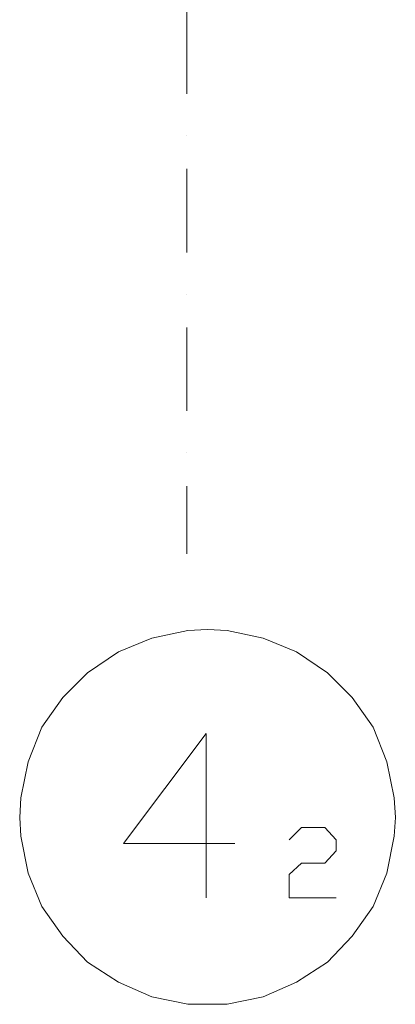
# Model space of a CAD drawing. Extents: x -283435 to 14216, y -77540 to 30522.
# Tile 129 of 177: x -74310 to -72720, y -77388 to -73227. Entities that reach past the tile are written whole.
import ezdxf

# ---------------------------------------------------------------- set-up
doc = ezdxf.new("R2010")
doc.units = 0
doc.header["$MEASUREMENT"] = 0
doc.linetypes.add('Kropki i Kreski', pattern=[670.277762, 352.777767, -176.388884, 0, -141.111112])
doc.layers.add('OSIE_Nr_Pióra__5', color=5, linetype='Continuous', lineweight=18)
doc.layers.add('OSIE_Nr_Pióra__7', color=7, linetype='Continuous', lineweight=18)

msp = doc.modelspace()

# ---------------------------------------------------------------- linework, layer by layer
at = {"layer": 'OSIE_Nr_Pióra__5', "linetype": 'Kropki i Kreski'}
msp.add_line((-73602.8, -57768.3), (-73602.8, -75484.6), dxfattribs=at)
at = {"layer": 'OSIE_Nr_Pióra__7', "linetype": 'Continuous', "flags": 128}
msp.add_lwpolyline([(-74309.7, -76598.7), (-74304.4, -76676.9), (-74273.2, -76833.7), (-74215.7, -76975.1), (-74126.8, -77100.5), (-74022.2, -77210.2), (-73891.4, -77293.8), (-73750.3, -77356.6), (-73598.6, -77388.1), (-73515, -77388.1), (-73431.4, -77388.1), (-73279.6, -77356.6), (-73138.5, -77293.8), (-73007.8, -77210.2), (-72903.1, -77100.5), (-72814.2, -76975.1), (-72756.7, -76833.7), (-72725.3, -76676.9), (-72720.2, -76598.7), (-72725.3, -76514.8), (-72756.7, -76363.3), (-72814.2, -76216.8), (-72903.1, -76091.5), (-73007.8, -75986.8), (-73138.5, -75897.9), (-73279.6, -75840.4), (-73431.4, -75808.9), (-73515, -75803.6), (-73598.6, -75808.9), (-73750.3, -75840.4), (-73891.4, -75897.9), (-74022.2, -75986.8), (-74126.8, -76091.5), (-74215.7, -76216.8), (-74273.2, -76363.3), (-74304.4, -76514.8)], close=True, dxfattribs=at)
for points in [[(-73520.3, -76938.4), (-73520.3, -76242.9), (-73870.4, -76708.3), (-73400, -76708.3)], [(-73169.9, -76692.6), (-73117.4, -76640.4), (-73018.1, -76640.4), (-72971, -76692.6), (-72971, -76739.8), (-73018.1, -76791.9), (-73117.4, -76791.9), (-73169.9, -76839.1), (-73169.9, -76938.4), (-72971, -76938.4)]]:
    msp.add_lwpolyline(points, dxfattribs=at)

doc.saveas('drawing.dxf')
